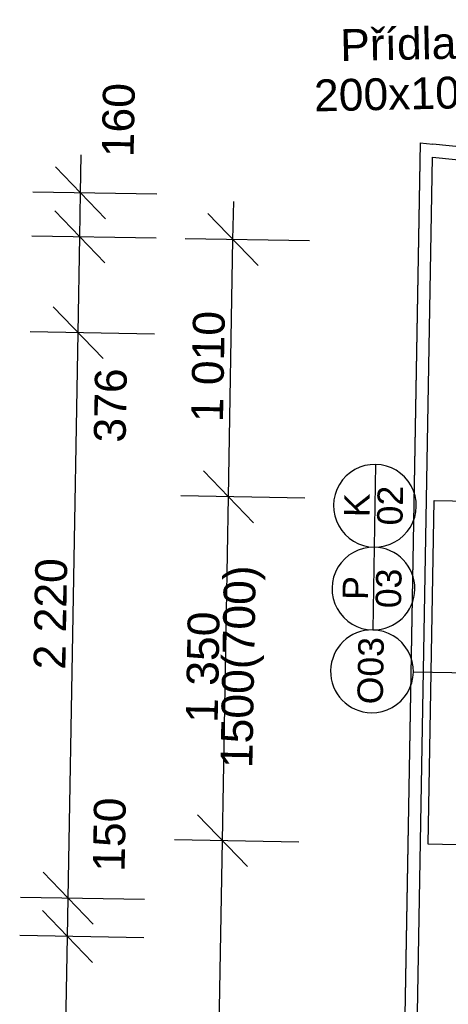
# Model space of a CAD drawing. Header units: millimetres. Extents: x -28017 to 3863, y -4271 to 20239.
# Tile 26 of 105: x -22237 to -20554, y 7027 to 10892. Entities that reach past the tile are written whole.
import ezdxf

# ---------------------------------------------------------------- set-up
doc = ezdxf.new("R2010")
doc.units = ezdxf.units.MM
doc.header["$MEASUREMENT"] = 0
doc.linetypes.add('Wipeout_Contour', pattern=[1000, 0, -1000])
for name, color, linetype in [('5._POHLED ZÁPADNÍ_2_Anotace - SP', 7, 'Continuous'), ('5._POHLED ZÁPADNÍ_2_Kóty - SP', 7, 'Continuous'), ('5._POHLED ZÁPADNÍ_2_Nové_Kóty - SP', 7, 'Continuous'), ('5._POHLED ZÁPADNÍ_2_Nové_Otvory – Okna', 7, 'Continuous'), ('5._POHLED ZÁPADNÍ_2_Nové_Otvory – Značky oken', 7, 'Continuous'), ('5._POHLED ZÁPADNÍ_2_Nové_Situace', 7, 'Continuous'), ('5._POHLED ZÁPADNÍ_2_Nové_Výplně - Povrchové', 7, 'Continuous'), ('5._POHLED ZÁPADNÍ_2_Otvory – Značky oken', 7, 'Continuous')]:
    doc.layers.add(name, color=color, linetype=linetype)
doc.styles.add('GENEROVANÝ_STYL_1', font='txt')
doc.styles.add('GENEROVANÝ_STYL_2', font='txt')

msp = doc.modelspace()

# ---------------------------------------------------------------- linework, layer by layer
at = {"layer": '5._POHLED ZÁPADNÍ_2_Nové_Kóty - SP', "color": 1, "linetype": 'Continuous', "lineweight": 25}
for p, q in [((-21997.9, 10212.2), (-21995.2, 10362.2)), ((-22096.1, 10314), (-21899.6, 10110.5)), ((-21697.9, 10206.9), (-22185.3, 10215.5)), ((-22000.9, 10039.7), (-21997.9, 10212.2)), ((-21399.3, 10029.1), (-21396.6, 10179.1)), ((-21902.7, 9937.9), (-22099.1, 10141.4)), ((-21301.1, 9927.3), (-21497.5, 10130.8)), ((-21700.9, 10034.4), (-22188.4, 10043)), ((-22007.5, 9663.3), (-22000.9, 10039.7)), ((-21099.3, 10023.8), (-21586.7, 10032.4)), ((-21417.1, 9019.1), (-21399.3, 10029.1)), ((-22105.7, 9765.1), (-21909.3, 9561.6)), ((-21707.6, 9658.1), (-22195, 9666.6)), ((-22046.6, 7443.4), (-22007.5, 9663.3)), ((-21515.3, 9120.8), (-21318.8, 8917.3)), ((-21117.1, 9013.8), (-21604.5, 9022.4)), ((-21440.8, 7669.3), (-21417.1, 9019.1)), ((-21539.1, 7771), (-21342.6, 7567.5)), ((-21140.9, 7664), (-21628.3, 7672.6)), ((-21471.6, 5923.1), (-21440.8, 7669.3)), ((-22144.8, 7545.1), (-21948.4, 7341.6)), ((-21746.7, 7438.1), (-22234.1, 7446.7)), ((-22049.2, 7293.4), (-22046.6, 7443.4)), ((-22147.5, 7395.1), (-21951, 7191.6)), ((-21749.3, 7288.1), (-22236.7, 7296.7)), ((-22113.2, 3663.9), (-22049.2, 7293.4))]:
    msp.add_line(p, q, dxfattribs=at)

# ---------------------------------------------------------------- texts
at = {"layer": '5._POHLED ZÁPADNÍ_2_Anotace - SP', "color": 1, "linetype": 'Continuous', "lineweight": 25, "insert": (-20607.7, 10701.4), "char_height": 125, "attachment_point": 5, "rotation": 1.2317, "line_spacing_factor": 0.937489, "style": 'GENEROVANÝ_STYL_1'}
msp.add_mtext('\\A1;{\\pqc;\\fArial|b0|i0|c238|p38;Přídlažba\\P\\pqc;\\fArial|b0|i0|c238|p38;200x100x50}', dxfattribs=at)
at = {"layer": '5._POHLED ZÁPADNÍ_2_Kóty - SP', "color": 1, "linetype": 'Continuous', "lineweight": 25, "char_height": 125, "attachment_point": 7, "rotation": 88.9912, "style": 'GENEROVANÝ_STYL_2'}
for s, insert, width in [('\\A1;{\\pql;\\fArial|b0|i0|c0|p38;160}', (-21787.8, 10351.1), 284.572), ('\\A1;{\\pql;\\fArial|b0|i0|c0|p38;1\xa0010}', (-21436.9, 9310.8), 427.429), ('\\A1;{\\pql;\\fArial|b0|i0|c0|p38;376}', (-21819.2, 9231.1), 284.572), ('\\A1;{\\pql;\\fArial|b0|i0|c0|p38;2\xa0220}', (-22055.8, 8340.1), 427.429), ('\\A1;{\\pql;\\fArial|b0|i0|c0|p38;1500(700)}', (-21285.8, 7952.5), 778.286), ('\\A1;{\\pql;\\fArial|b0|i0|c0|p38;1\xa0350}', (-21457.7, 8130.9), 427.429), ('\\A1;{\\pql;\\fArial|b0|i0|c0|p38;150}', (-21823.1, 7546.2), 284.572)]:
    msp.add_mtext(s, dxfattribs=dict(at, insert=insert, width=width))
at = {"layer": '5._POHLED ZÁPADNÍ_2_Otvory – Značky oken', "color": 1, "linetype": 'Continuous', "lineweight": 25, "char_height": 100, "attachment_point": 4, "rotation": 88.9912, "style": 'GENEROVANÝ_STYL_1'}
for s, insert in [('\\A1;{\\pql;\\pt0;\\fArial|b0|i0|c238|p38;K}', (-20913.6, 8939.5)), ('\\A1;{\\pql;\\pt0;\\fArial|b0|i0|c238|p38;P}', (-20919.3, 8614.5))]:
    msp.add_mtext(s, dxfattribs=dict(at, insert=insert))

# ---------------------------------------------------------------- wipeouts: each hides what was drawn before it
at = {"color": 254, "linetype": 'Wipeout_Contour', "lineweight": 0, "ltscale": 69298.119219}
msp.add_wipeout([(-20664.5, 10408.2), (-20615.5, 10352.9), (-20614.6, 10403.1)], dxfattribs=at).dxf.layer = '5._POHLED ZÁPADNÍ_2_Nové_Výplně - Povrchové'

# ---------------------------------------------------------------- next in the draw order: wipeouts: each hides what was drawn before it
at = {"color": 254, "linetype": 'Wipeout_Contour', "lineweight": 0, "ltscale": 87829.541372}
msp.add_wipeout([(-20665.4, 10358), (-20834.7, 724.5), (-20784.7, 723.6), (-20615.5, 10352.9)], dxfattribs=at).dxf.layer = '5._POHLED ZÁPADNÍ_2_Nové_Výplně - Povrchové'

# ---------------------------------------------------------------- next in the draw order: linework, layer by layer
at = {"layer": '5._POHLED ZÁPADNÍ_2_Nové_Otvory – Okna', "color": 1, "linetype": 'Continuous', "lineweight": 25}
for p, q in [((-20633, 7655.1), (-20609.2, 9004.9)), ((-20609.2, 9004.9), (-20329.2, 8999.9)), ((-20353, 7650.1), (-20633, 7655.1))]:
    msp.add_line(p, q, dxfattribs=at)
at = {"layer": '5._POHLED ZÁPADNÍ_2_Nové_Otvory – Značky oken', "color": 1, "linetype": 'Continuous', "lineweight": 25}
for p, q in [((-20839.2, 9146.4), (-20845, 8821.5)), ((-20845, 8821.5), (-20850.7, 8496.5)), ((-20116.1, 8321.1), (-20691.1, 8331.2))]:
    msp.add_line(p, q, dxfattribs=at)
at = {"layer": '5._POHLED ZÁPADNÍ_2_Nové_Otvory – Značky oken', "color": 1, "linetype": 'Continuous', "lineweight": 25, "flags": 128}
for points in [[(-20845, 8821.5, 1), (-20839.2, 9146.4, 1)], [(-20850.7, 8496.5, 1), (-20845, 8821.5, 1)], [(-20856.4, 8171.6, 1), (-20850.7, 8496.5, 1)]]:
    msp.add_lwpolyline(points, format="xyb", close=True, dxfattribs=at)

# ---------------------------------------------------------------- next in the draw order: texts
at = {"layer": '5._POHLED ZÁPADNÍ_2_Otvory – Značky oken', "color": 1, "linetype": 'Continuous', "lineweight": 25, "char_height": 100, "attachment_point": 4, "rotation": 88.9912, "style": 'GENEROVANÝ_STYL_1'}
for s, insert in [('\\A1;{\\pql;\\pt0;\\fArial|b0|i0|c238|p38;02}', (-20783.3, 8907)), ('\\A1;{\\pql;\\pt0;\\fArial|b0|i0|c238|p38;03}', (-20789, 8582.1)), ('\\A1;{\\pql;\\pt0;\\fArial|b0|i0|c238|p38;O03}', (-20860.7, 8204.8))]:
    msp.add_mtext(s, dxfattribs=dict(at, insert=insert))

# ---------------------------------------------------------------- next in the draw order: wipeouts: each hides what was drawn before it
at = {"color": 254, "linetype": 'Wipeout_Contour', "lineweight": 0, "ltscale": 69322.008634}
msp.add_wipeout([(-20665.4, 10358), (-20615.5, 10352.9), (-20664.5, 10408.2)], dxfattribs=at).dxf.layer = '5._POHLED ZÁPADNÍ_2_Nové_Výplně - Povrchové'

# ---------------------------------------------------------------- next in the draw order: linework, layer by layer
at = {"layer": '5._POHLED ZÁPADNÍ_2_Nové_Situace', "color": 1, "linetype": 'Continuous', "lineweight": 25, "flags": 128}
for points in [[(-20664.5, 10408.2), (-20834.7, 724.5)], [(-20664.5, 10408.2), (-20614.6, 10403.1)], [(-20784.7, 723.6), (-20615.5, 10352.9)]]:
    msp.add_lwpolyline(points, dxfattribs=at)

# ---------------------------------------------------------------- next in the draw order: wipeouts: each hides what was drawn before it
at = {"color": 254, "linetype": 'Wipeout_Contour', "lineweight": 0, "ltscale": 87892.292183}
msp.add_wipeout([(-18235.9, 10161.8), (-20614.6, 10403.1), (-20615.5, 10352.9), (-18241, 10112.1)], dxfattribs=at).dxf.layer = '5._POHLED ZÁPADNÍ_2_Nové_Výplně - Povrchové'

# ---------------------------------------------------------------- next in the draw order: linework, layer by layer
at = {"layer": '5._POHLED ZÁPADNÍ_2_Nové_Situace', "color": 1, "linetype": 'Continuous', "lineweight": 25, "flags": 128}
for points in [[(-18186.2, 10156.8), (-20614.6, 10403.1)], [(-20615.5, 10352.9), (-18241, 10112.1)]]:
    msp.add_lwpolyline(points, dxfattribs=at)

doc.saveas('drawing.dxf')
